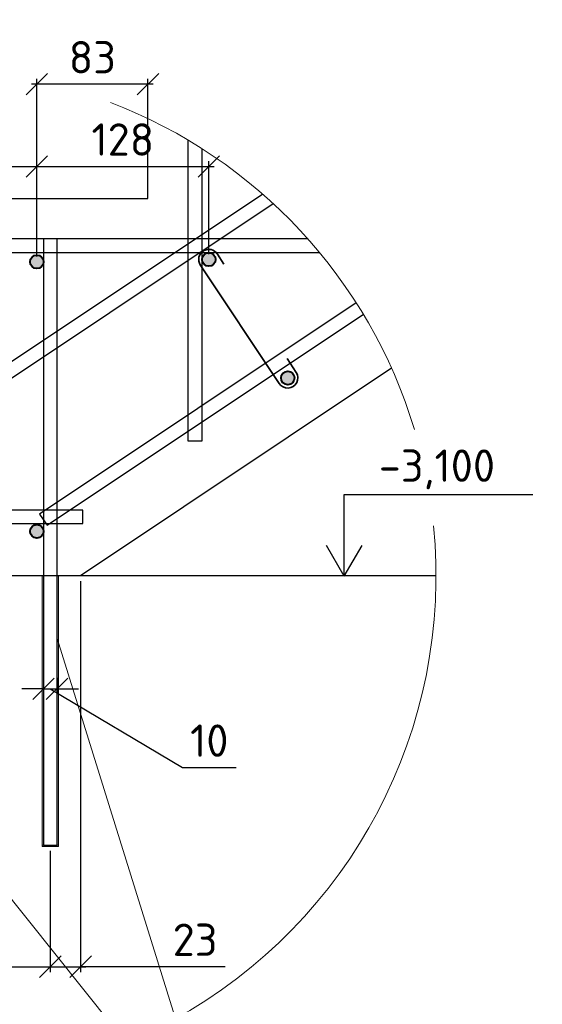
# Model space of a CAD drawing. Header units: millimetres. Extents: x 125896 to 2572636, y -120305 to 130347.
# Tile 199 of 256: x 497483 to 501364, y -109578 to -102271. Entities that reach past the tile are written whole.
import ezdxf

# ---------------------------------------------------------------- set-up
doc = ezdxf.new("R2010")
doc.units = ezdxf.units.MM
doc.linetypes.add('CENTER', pattern=[2, 1.25, -0.25, 0.25, -0.25])
for name, color, linetype, lineweight in [('Арматура', 152, 'Continuous', 40), ('ОСИ', 7, 'CENTER', 15), ('Основная 0.35', 200, 'Continuous', 35), ('Столовая Двери и окна', 7, 'Continuous', 15), ('ТЕКСТ', 7, 'Continuous', 15)]:
    doc.layers.add(name, color=color, linetype=linetype, lineweight=lineweight)
doc.layers.add('Столовая - обозначения', color=7, linetype='Continuous')
doc.layers.add('ФВ-2', color=7, linetype='Continuous')
doc.styles.add('GOST-2.304_Type-B', font='GOST Common.ttf')
doc.styles.get("Standard").update_dxf_attribs({"font": 'isocpeur.ttf'})
doc.styles.add('ГОСТ', font='isocpeur.ttf')
doc.dimstyles.new('Осевые', dxfattribs={"dimscale": 0.7, "dimtxt": 450, "dimasz": 400, "dimexe": 100, "dimexo": 100, "dimgap": 100, "dimtad": 1, "dimdec": 0, "dimzin": 0, "dimdsep": 46, "dimtxsty": 'Standard', "dimblk": 'OBLIQUE', "dimcen": 9, "dimdle": 100, "dimazin": 0, "dimtm": 1e-09, "dimtfac": 1, "dimtdec": 0, "dimtofl": 0, "dimtmove": 0, "dimatfit": 3, "dimfxl": 1, "dimtolj": 1, "dimtzin": 0, "dimarcsym": 0})

# ---------------------------------------------------------------- blocks, each defined once
blk = doc.blocks.new('_OBLIQUE')
at = {"color": 0, "linetype": 'ByBlock'}
blk.add_line((-0.5, -0.5), (0.5, 0.5), dxfattribs=at)
blk = doc.blocks.new('*D1239')
at = {"layer": 'Defpoints', "color": 0, "linetype": 'ByBlock', "lineweight": 20, "ltscale": 13, "transparency": 16777216}
for p in [(496009.7, -108398.3, 3600), (497709.7, -108398.3, 3600), (497709.7, -109299.2)]:
    blk.add_point(p, dxfattribs=at)
at = {"layer": 'ОСИ', "color": 0, "linetype": 'ByBlock', "lineweight": -2, "ltscale": 13, "transparency": 16777216}
for p, q in [((496009.7, -108438.3), (496009.7, -109339.2)), ((497709.7, -108438.3), (497709.7, -109339.2)), ((495969.7, -109299.2), (497749.7, -109299.2))]:
    blk.add_line(p, q, dxfattribs=at)
at = {"layer": 'ОСИ', "color": 0, "linetype": 'ByBlock', "lineweight": -2, "ltscale": 13, "transparency": 16777216, "xscale": 160, "yscale": 160, "zscale": 160, "rotation": 180}
blk.add_blockref('_OBLIQUE', (496009.7, -109299.2), dxfattribs=at)
at = {"layer": 'ОСИ', "color": 0, "linetype": 'ByBlock', "lineweight": -2, "ltscale": 13, "transparency": 16777216, "xscale": 160, "yscale": 160, "zscale": 160}
blk.add_blockref('_OBLIQUE', (497709.7, -109299.2), dxfattribs=at)
at = {"layer": 'ОСИ', "color": 0, "linetype": 'ByBlock', "ltscale": 13, "transparency": 16777216, "insert": (496859.7, -109099.2), "char_height": 240, "attachment_point": 5}
blk.add_mtext('\\A1;170', dxfattribs=at)
blk = doc.blocks.new('*D1240')
at = {"layer": 'Defpoints', "color": 0, "linetype": 'ByBlock', "lineweight": 20, "ltscale": 13, "transparency": 16777216}
for p in [(497934.7, -106398.3, 1800), (497709.7, -108398.3, 3600), (497934.7, -109299.2)]:
    blk.add_point(p, dxfattribs=at)
at = {"layer": 'ОСИ', "color": 0, "linetype": 'ByBlock', "lineweight": -2, "ltscale": 13, "transparency": 16777216}
for p, q in [((497934.7, -106438.3), (497934.7, -109339.2)), ((497709.7, -108438.3), (497709.7, -109339.2)), ((497669.7, -109299.2), (497974.7, -109299.2)), ((499009, -109299.2), (497934.7, -109299.2))]:
    blk.add_line(p, q, dxfattribs=at)
at = {"layer": 'ОСИ', "color": 0, "linetype": 'ByBlock', "lineweight": -2, "ltscale": 13, "transparency": 16777216, "xscale": 160, "yscale": 160, "zscale": 160, "rotation": 180}
blk.add_blockref('_OBLIQUE', (497709.7, -109299.2), dxfattribs=at)
at = {"layer": 'ОСИ', "color": 0, "linetype": 'ByBlock', "lineweight": -2, "ltscale": 13, "transparency": 16777216, "xscale": 160, "yscale": 160, "zscale": 160}
blk.add_blockref('_OBLIQUE', (497934.7, -109299.2), dxfattribs=at)
at = {"layer": 'ОСИ', "color": 0, "linetype": 'ByBlock', "ltscale": 13, "transparency": 16777216, "insert": (498785, -109099.2), "char_height": 240, "attachment_point": 5}
blk.add_mtext('\\A1;23', dxfattribs=at)
blk = doc.blocks.new('*D1243')
at = {"layer": 'Defpoints', "color": 0, "linetype": 'ByBlock', "lineweight": 20, "ltscale": 13, "transparency": 16777216}
for p in [(497609.7, -103360.4), (495904.7, -104068.3, 3600), (497609.7, -104068.3, 3600)]:
    blk.add_point(p, dxfattribs=at)
at = {"layer": 'ОСИ', "color": 0, "linetype": 'ByBlock', "lineweight": -2, "ltscale": 13, "transparency": 16777216}
for p, q in [((495904.7, -104028.3), (495904.7, -103320.4)), ((497609.7, -104028.3), (497609.7, -103320.4)), ((495864.7, -103360.4), (497649.7, -103360.4))]:
    blk.add_line(p, q, dxfattribs=at)
at = {"layer": 'ОСИ', "color": 0, "linetype": 'ByBlock', "lineweight": -2, "ltscale": 13, "transparency": 16777216, "xscale": 160, "yscale": 160, "zscale": 160, "rotation": 180}
blk.add_blockref('_OBLIQUE', (495904.7, -103360.4), dxfattribs=at)
at = {"layer": 'ОСИ', "color": 0, "linetype": 'ByBlock', "lineweight": -2, "ltscale": 13, "transparency": 16777216, "xscale": 160, "yscale": 160, "zscale": 160}
blk.add_blockref('_OBLIQUE', (497609.7, -103360.4), dxfattribs=at)
at = {"layer": 'ОСИ', "color": 0, "linetype": 'ByBlock', "ltscale": 13, "transparency": 16777216, "insert": (496757.2, -103160.4), "char_height": 240, "attachment_point": 5}
blk.add_mtext('\\A1;170', dxfattribs=at)
blk = doc.blocks.new('*D1244')
at = {"layer": 'Defpoints', "color": 0, "linetype": 'ByBlock', "lineweight": 20, "ltscale": 13, "transparency": 16777216}
for p in [(498887, -103360.4), (498887, -104050.6, 3600), (497609.7, -104068.3, 3600)]:
    blk.add_point(p, dxfattribs=at)
at = {"layer": 'ОСИ', "color": 0, "linetype": 'ByBlock', "lineweight": -2, "ltscale": 13, "transparency": 16777216}
for p, q in [((497609.7, -104028.3), (497609.7, -103320.4)), ((498887, -104010.6), (498887, -103320.4)), ((497569.7, -103360.4), (498927, -103360.4))]:
    blk.add_line(p, q, dxfattribs=at)
at = {"layer": 'ОСИ', "color": 0, "linetype": 'ByBlock', "lineweight": -2, "ltscale": 13, "transparency": 16777216, "xscale": 160, "yscale": 160, "zscale": 160, "rotation": 180}
blk.add_blockref('_OBLIQUE', (497609.7, -103360.4), dxfattribs=at)
at = {"layer": 'ОСИ', "color": 0, "linetype": 'ByBlock', "lineweight": -2, "ltscale": 13, "transparency": 16777216, "xscale": 160, "yscale": 160, "zscale": 160}
blk.add_blockref('_OBLIQUE', (498887, -103360.4), dxfattribs=at)
at = {"layer": 'ОСИ', "color": 0, "linetype": 'ByBlock', "ltscale": 13, "transparency": 16777216, "insert": (498248.3, -103160.4), "char_height": 240, "attachment_point": 5}
blk.add_mtext('\\A1;128', dxfattribs=at)
blk = doc.blocks.new('*D1245')
at = {"layer": 'Defpoints', "color": 0, "linetype": 'ByBlock', "lineweight": 20, "ltscale": 13, "transparency": 16777216}
for p in [(497609.7, -102749.8), (497609.7, -103598.3), (498434.7, -103598.3, 3600)]:
    blk.add_point(p, dxfattribs=at)
at = {"layer": 'ОСИ', "color": 0, "linetype": 'ByBlock', "lineweight": -2, "ltscale": 13, "transparency": 16777216}
for p, q in [((497609.7, -103558.3), (497609.7, -102709.8)), ((498434.7, -103558.3), (498434.7, -102709.8)), ((498474.7, -102749.8), (497569.7, -102749.8))]:
    blk.add_line(p, q, dxfattribs=at)
at = {"layer": 'ОСИ', "color": 0, "linetype": 'ByBlock', "lineweight": -2, "ltscale": 13, "transparency": 16777216, "xscale": 160, "yscale": 160, "zscale": 160, "rotation": 180}
blk.add_blockref('_OBLIQUE', (497609.7, -102749.8), dxfattribs=at)
at = {"layer": 'ОСИ', "color": 0, "linetype": 'ByBlock', "lineweight": -2, "ltscale": 13, "transparency": 16777216, "xscale": 160, "yscale": 160, "zscale": 160}
blk.add_blockref('_OBLIQUE', (498434.7, -102749.8), dxfattribs=at)
at = {"layer": 'ОСИ', "color": 0, "linetype": 'ByBlock', "ltscale": 13, "transparency": 16777216, "insert": (498022.2, -102549.8), "char_height": 240, "attachment_point": 5}
blk.add_mtext('\\A1;83', dxfattribs=at)
blk = doc.blocks.new('*D1246')
at = {"layer": 'Defpoints', "color": 0, "linetype": 'ByBlock', "lineweight": 20, "ltscale": 13, "transparency": 16777216}
for p in [(497659.7, -107115.4, 3600), (497759.7, -107115.4, 3600), (497759.7, -107236.8)]:
    blk.add_point(p, dxfattribs=at)
at = {"layer": 'ОСИ', "color": 0, "linetype": 'ByBlock', "lineweight": -2, "ltscale": 13, "transparency": 16777216}
for p, q in [((497659.7, -107155.4), (497659.7, -107276.8)), ((497759.7, -107155.4), (497759.7, -107276.8)), ((497659.7, -107236.8), (497499.7, -107236.8)), ((497659.7, -107236.8), (497759.7, -107236.8)), ((497709.7, -107236.8), (498690.6, -107821.4)), ((497759.7, -107236.8), (497919.7, -107236.8)), ((498690.6, -107821.4), (499090.6, -107821.4))]:
    blk.add_line(p, q, dxfattribs=at)
at = {"layer": 'ОСИ', "color": 0, "linetype": 'ByBlock', "lineweight": -2, "ltscale": 13, "transparency": 16777216, "xscale": 160, "yscale": 160, "zscale": 160}
blk.add_blockref('_OBLIQUE', (497659.7, -107236.8), dxfattribs=at)
at = {"layer": 'ОСИ', "color": 0, "linetype": 'ByBlock', "lineweight": -2, "ltscale": 13, "transparency": 16777216, "xscale": 160, "yscale": 160, "zscale": 160, "rotation": 180}
blk.add_blockref('_OBLIQUE', (497759.7, -107236.8), dxfattribs=at)
at = {"layer": 'ОСИ', "color": 0, "linetype": 'ByBlock', "ltscale": 13, "transparency": 16777216, "insert": (498890.6, -107621.4), "char_height": 240, "attachment_point": 5}
blk.add_mtext('\\A1;10', dxfattribs=at)

msp = doc.modelspace()

# ---------------------------------------------------------------- hatches: boundary and pattern name
at = {"layer": 'Арматура'}
h = msp.add_hatch(color=256, dxfattribs=at)
edge = h.paths.add_edge_path()
edge.add_arc((497609.7, -104068.3), 50, 0, 360)
h = msp.add_hatch(color=256, dxfattribs=at)
edge = h.paths.add_edge_path()
edge.add_arc((498887, -104050.6), 50, 0, 360)
h = msp.add_hatch(color=256, dxfattribs=at)
edge = h.paths.add_edge_path()
edge.add_arc((499473.2, -104929.8), 50, 0, 360)
h = msp.add_hatch(color=256, dxfattribs=at)
edge = h.paths.add_edge_path()
edge.add_arc((497609.7, -106068.3), 50, 0, 360)
at = {"layer": 'ФВ-2', "lineweight": 20, "true_color": 0x006272}
h = msp.add_hatch(dxfattribs=at)
h.set_pattern_fill('ANGLE', color=146, scale=2)
h.set_pattern_definition([(0, (88187.783, -204883.413), (0, 13.97), [10.16, -3.81]), (90, (88187.783, -204883.413), (-13.97, 9e-16), [10.16, -3.81])])
h.paths.add_polyline_path([(497659.7, -108398.3), (497649.7, -108398.3), (497649.7, -106398.3), (497659.7, -106398.3)])
h.paths.add_polyline_path([(497769.7, -108408.3), (497769.7, -108398.3), (497649.7, -108398.3), (497649.7, -108408.3)])
h.paths.add_polyline_path([(497769.7, -108398.3), (497759.7, -108398.3), (497759.7, -106398.3), (497769.7, -106398.3)])

# ---------------------------------------------------------------- linework, layer by layer
at = {"layer": 'Арматура'}
for centre in [(497609.7, -104068.3, 3600), (498887, -104050.6, 3600), (499473.2, -104929.8, 3791.8), (497609.7, -106068.3, 3600)]:
    msp.add_circle(centre, 50, dxfattribs=at)
at = {"layer": 'Основная 0.35'}
for p, q in [((498950.3, -104010.4, 3600), (498997.9, -104085.4, 3600)), ((499409.9, -104970, 3791.8), (498823.7, -104090.8, 3600)), ((499536.5, -104889.6, 3791.8), (499469.9, -104784.7, 3791.8))]:
    msp.add_line(p, q, dxfattribs=at)
for centre, start, end in [((498887, -104050.6, 3600), 32.40892, 212.40892), ((499473.2, -104929.8, 3791.8), 212.40892, 32.40892)]:
    msp.add_arc(centre, 75, start, end, dxfattribs=at)
at = {"layer": 'Столовая Двери и окна', "color": 18, "lineweight": 30, "true_color": 0x000000}
msp.add_line((500244.4, -104858.5, 1771.1), (497934.7, -106398.3, 1800), dxfattribs=at)
at = {"layer": 'Столовая Двери и окна', "color": 18, "lineweight": 25, "true_color": 0x000000}
for p, q in [((499893.2, -106400.8), (499893.2, -105793.8)), ((499893.2, -105793.8), (501293.8, -105793.8)), ((499893.2, -106400.8), (499761.5, -106174.5)), ((499893.2, -106400.8), (500024.9, -106174.5))]:
    msp.add_line(p, q, dxfattribs=at)
at = {"layer": 'Столовая Двери и окна', "color": 18, "lineweight": 20, "true_color": 0x000000}
for p, q in [((497759.7, -106864.1, 3600), (498963.6, -110723.5)), ((498963.6, -110723.5), (496059.7, -107101, 3600)), ((497649.7, -108398.3, 3600), (497769.7, -108398.3, 3600))]:
    msp.add_line(p, q, dxfattribs=at)
at = {"layer": 'Столовая Двери и окна', "color": 18, "lineweight": 30, "true_color": 0x000000, "elevation": 3600}
msp.add_lwpolyline([(495434.7, -105598.3), (495434.7, -103598.3), (498434.7, -103598.3), (498434.7, -103005.2)], dxfattribs=at)
at = {"layer": 'Столовая Двери и окна', "color": 146, "lineweight": 30, "true_color": 0x105689}
for points, elevation in [([(498834.7, -103227.1), (498834.7, -105398.3), (498734.7, -105398.3), (498734.7, -103165.6)], 3600), ([(499287, -103565.7), (495674.7, -105973.9), (495730.2, -106057.1), (499363.8, -103634.7)], 1608.2), ([(499622.7, -103898.3), (495854.9, -103898.3), (495854.9, -103898.3), (495854.9, -103898.3)], 3600), ([(495923.6, -103998.3), (499708.6, -103998.3)], 3600), ([(499982.1, -104372.3), (497630.9, -105939.8), (497686.4, -106023), (500034.6, -104457.5)], 1800), ([(495714.5, -106010.9), (497950.4, -106010.9), (497950.4, -105910.9), (495714.5, -105910.9), (495714.5, -105910.9), (495714.5, -105910.9)], 3600)]:
    msp.add_lwpolyline(points, dxfattribs=dict(at, elevation=elevation))
at = {"layer": 'Столовая Двери и окна', "color": 5, "lineweight": 30, "elevation": 3600}
msp.add_lwpolyline([(497759.7, -103898.3), (497659.7, -103898.3), (497659.7, -108398.3), (497759.7, -108398.3)], close=True, dxfattribs=at)
at = {"layer": 'Столовая Двери и окна', "color": 5, "lineweight": 30}
msp.add_lwpolyline([(500574.1, -106398.3), (493053.4, -106398.3)], dxfattribs=at)
at = {"layer": 'Столовая Двери и окна', "color": 18, "lineweight": 20, "true_color": 0x000000, "elevation": 3600}
for points in [[(497659.7, -108398.3), (497649.7, -108398.3), (497649.7, -106398.3), (497659.7, -106398.3)], [(497769.7, -108398.3), (497759.7, -108398.3), (497759.7, -106398.3), (497769.7, -106398.3)], [(497769.7, -108408.3), (497769.7, -108398.3), (497649.7, -108398.3), (497649.7, -108408.3)]]:
    msp.add_lwpolyline(points, close=True, dxfattribs=at)
at = {"layer": 'Столовая Двери и окна', "color": 18, "lineweight": 20, "true_color": 0x000000}
for start, end in [(16.79413, 69.09066), (165.03656, 5.67826)]:
    msp.add_arc((496813.7, -106398.3), 3760.4, start, end, dxfattribs=at)

# ---------------------------------------------------------------- texts
at = {"insert": (226281.3, -87218.1), "char_height": 250, "attachment_point": 1, "style": 'ГОСТ'}
msp.add_mtext_dynamic_manual_height_columns('\\A1;\\pi9384.38;{\\H1.5152x;\\P\\pi1250;Общие указания\\P\\pi250;}1.^IРабочая документация разработана в соответствии с заданием на проектирование, требованиями действующих технических регламентов, стандартов, сводов правил и других документов, содержащих установленные требования.\\P2.^IРабочая документация выполнена в соответствии со следующими нормативными и техническими документами:\\P-^IСП 20.13330.2016 "Нагрузки и Воздействия";\\P-^IСП 63.13330.2012 "Бетонные и железобетонные конструкции. Основные положения";\\P-^IСП 22.13330.2016 "Основания зданий и сооружений";\\P-^IСП 45.13330.2012 "Земляные сооружения, основания и фундаменты".\\P3.   За относительную отметку 0,000 принята отметка чистого пола первого этажа.\\P4.^IПеречень видов работ, для которых необходимо составлять акты освидетельствования скрытых работ:\\P-^Iармирование конструкций;\\P-^Iосвидетельствование опалубки перед бетонированием;\\P-^Iвыполнение сварочных работ;\\P-^Iотбор контрольных проб бетона;\\P-^Iсоответствие законченных железобетонных конструкций проекту с отображением качества работ;\\P-^Iустройство монолитных конструкций, выполняемых в зимнее время;  \\P\\pi0;  -    устройство гидроизоляции;\\P\\pi250;-^Iуплотнение грунтов и обратную засыпку.\\PЗапрещается выполнение последующих работ при отсутствии актов освидетельствования предшествующих скрытых работ во всех случаях.\\P\\pi0;        5. Проект рассчитан на производство работ в период положительных температур. В случае выполнения работ при отрицательных температурах необходимо выполнять требования СНиП часть 3 по производству работ и ППР.\\P        6. При минимальной температуре воздуха до минус 15°С допускается: выдерживание бетона в конструкции методом термоса, при предварительном разогреве бетонной смеси, форсированный электроразогрев бетона в конструкции с повторным уплотнением.\\P\\pi250;При минимальной температуре воздуха до минус 25°С допускается: обогрев бетона в греющей опалубке с помощью низкотемпературных электронагревателей, электродный сквозной прогрев бетона, электрообогрев с помощью греющего провода.\\P\\pi0;7. При отрицательной температуре воздуха уплотнение грунта обратной засыпки в траншеях должно \\Pосуществляться до достижения коэффициента уплотнения 0,98. \\PВремя уплотнения грунта в зависимости от температуры воздуха: \\P\\pi250;-^Iпри t{\\H0.7x;\\So^ ;}-5, 90-120 минут; при t{\\H0.7x;\\So^ ;\\H1.42857x;-10, 60-90 минут; }при t{\\H0.7x;\\So^ ;\\H1.42857x;-20, 40-60 минут; }при t{\\H0.7x;\\So^ ;\\H1.42857x;-30, 20-30 минут;\\P\\pi0;Работы по выполнению насыпей и обратных засыпок при отрицательных температурах должны производить с учетом следующих требований:\\P\\pi250;-^Iподготовку поверхности (основания) насыпи и обратных засыпок следует выполнять с полным удалением снега, льда, промерзшего слоя слабого и пучинистого грунта на всю его глубину;\\P-^Iотсыпку в насыпь и обратные засыпки грунтов необходимо производить при их природной влажности и в талом состоянии с содержанием комьев мерзлого грунта, не превышающим требований, приведенных в приложении М СП 45.13330.2017. Свод правил. Земляные сооружения, основания и фундаменты., и, как правило, на не промерзшие ранее отсыпанные и уплотненные слои. В отдельных случаях при согласовании с автором проекта допускается грунты отсыпать на непучинистые грунты, промерзшие на глубину не более 15 см;\\P-^Iпри пониженной влажности отсыпанных грунтов для их уплотнения следует применять более тяжелое грунтоуплотняющее оборудование; \\P-^Iработы по отсыпке и уплотнению каждого слоя должны выполнять в течение одной рабочей смены; - при выполнении насыпей из глинистых грунтов при обильном снеговыпадении все работы должны быть прекращены; - перерывы в работах по выполнению насыпей и обратных засыпок допускаются только при условиях, что за время перерыва глубина промерзания ранее уплотненных пучинистых грунтов не превысит 15 см или на время перерыва ранее уплотненные грунты утепляются специальными средствами (например, маловлажным рыхлым грунтом, который в последующем удаляется); - все работы по отсыпке грунтов и их уплотнению выполняют с повышенной интенсивностью.}', width=20474.372, gutter_width=5800, heights=[24436.9], dxfattribs=at)
at = {"layer": 'Столовая - обозначения', "lineweight": 25}
msp.add_text('-3,100', height=240, dxfattribs=at).set_placement((500149.2, -105700.6))
at = {"layer": 'ТЕКСТ', "ltscale": 100, "char_height": 250, "attachment_point": 1, "style": 'GOST-2.304_Type-B'}
for s, insert in [('\\pi750;Примечание\\P1 Обратную засыпку пазух выполнять непучинистым, ненабухающим грунтом без органических включений с проливкой водой слоями не более 20 см с уплотнением грунта до коэффициента уплотнения 0,95. Условия работ по выполнению обратной засыпки при отрицательных температурах смотреть в общих указаниях лист 1.\\P2 При производстве земляных работ не допускать ухудшения свойств грунтов и качества подготовленного основания вследствие замачивания, промерзания, размыва, повреждения механизмами и транспортом.\\P3 Поз. 9 и 11 установить на хим. анкер BIT 200 (EASY FIX DIT-200) или аналог. Анкеровка выполняется в теле стен, ступеней и в теле плиты по всей длине с шагом 175-200 мм. Отверстие диаметром 12 мм.\\P4 При изготовлении пространственных арматурных каркасов соединение стержней выполнять при помощи вязальной проволоки. \\P5 Поз. 7 установить в шахматном порядке.\\P6 Выполнить обмазочную гидроизоляцию внутренних поверхностей вертикальных Ж/Б конструкций, соприкасающихся с грунтом под лестничным маршем за 2 раза. Материал гидроизоляции - Битумно-резиновая мастика Технониколь AquaMast\\P7 Выполнить укладку рулонной гидроизоляции Техноэласт ЭПП под устройство лестничного марша.', (420141.3, -104171.3)), ('\\pi750;Примечание\\P1 Обратную засыпку пазух выполнять непучинистым, ненабухающим грунтом без органически х включений с проливкой водой слоями не более 20 см с уплотнением грунта до коэффициента уплотнения 0,95. Условия работ по выполнению обратной засыпки при отрицательных температурах смотреть в общих указаниях лист 1.\\P2 При производстве земляных работ не допускать ухудшения свойств грунтов и качества подготовленного основания вследствие замачивания, промерзания, размыва, повреждения механизмами и транспортом.\\P3 Поз. 9 и 11 установить на хим. анкер BIT 200 (EASY FIX DIT-200) или аналог. Анкеровка выполняется в теле стен, ступеней и в теле плиты по всей длине с шагом 175-200 мм. Отверстие диаметром 12 мм.\\P4 При изготовлении пространственных арматурных каркасов соединение стержней выполнять при помощи вязальной проволоки. \\P5 Поз. 7 установить в шахматном порядке.\\P6 Выполнить обмазочную гидроизоляцию внутренних поверхностей вертикальных Ж/Б конструкций, соприкасающихся с грунтом под лестничным маршем за 2 раза. Материал гидроизоляции - Битумно-резиновая мастика Технониколь AquaMast\\P7 Выполнить укладку рулонной гидроизоляции Техноэласт ЭПП под устройство лестничного марша.', (333656.9, -104201.6))]:
    msp.add_mtext_dynamic_manual_height_columns(s, width=17507.725, gutter_width=1250, heights=[0], dxfattribs=dict(at, insert=insert))

# ---------------------------------------------------------------- dimensions: what is measured, and where the dimension line sits
at = {"layer": 'ОСИ', "linetype": 'ByBlock', "ltscale": 13}
for base, p1, p2, picture, middle in [((497609.6868626, -102749.7553177), (498434.6868626, -103598.2761485, 3599.99997), (497609.6868626, -103598.2761485), '*D1245', (498022.1868626, -102549.7553177)), ((497609.6868626, -103360.3845438), (495904.6868626, -104068.2761485, 3599.99997), (497609.6868626, -104068.2761485, 3599.99997), '*D1243', (496757.1868626, -103160.3845438)), ((498887, -103360.4), (497609.7, -104068.3, 3600), (498887, -104050.6, 3600), '*D1244', (498248.3, -103160.4)), ((497709.7, -109299.2), (496009.7, -108398.3, 3600), (497709.7, -108398.3, 3600), '*D1239', (496859.7, -109099.2))]:
    dim = msp.add_linear_dim(base=base, p1=p1, p2=p2, dimstyle='Осевые', override={"dimscale": 0.8, "dimtxt": 300, "dimasz": 200, "dimexe": 50, "dimexo": 50, "dimlfac": 0.1, "dimdle": 50, "dimtmove": 1}, dxfattribs=at)
    dim.commit()
    dim.dimension.update_dxf_attribs({"geometry": picture, "text_midpoint": middle})
for base, p1, p2, picture, middle in [((497934.6868626, -109299.2063699), (497709.6868626, -108398.2761485, 3599.99997), (497934.6868626, -106398.2761485, 1799.999985), '*D1240', (498785.0289492, -109301.8313699)), ((497759.7, -107236.8), (497659.7, -107115.4, 3600), (497759.7, -107115.4, 3600), '*D1246', (498770.6, -107821.4))]:
    dim = msp.add_linear_dim(base=base, p1=p1, p2=p2, dimstyle='Осевые', override={"dimscale": 0.8, "dimtxt": 300, "dimasz": 200, "dimexe": 50, "dimexo": 50, "dimlfac": 0.1, "dimdle": 50, "dimtmove": 1}, dxfattribs=at)
    dim.commit()
    dim.dimension.update_dxf_attribs({"geometry": picture, "text_midpoint": middle, "dimtype": 160})

doc.saveas('drawing.dxf')
